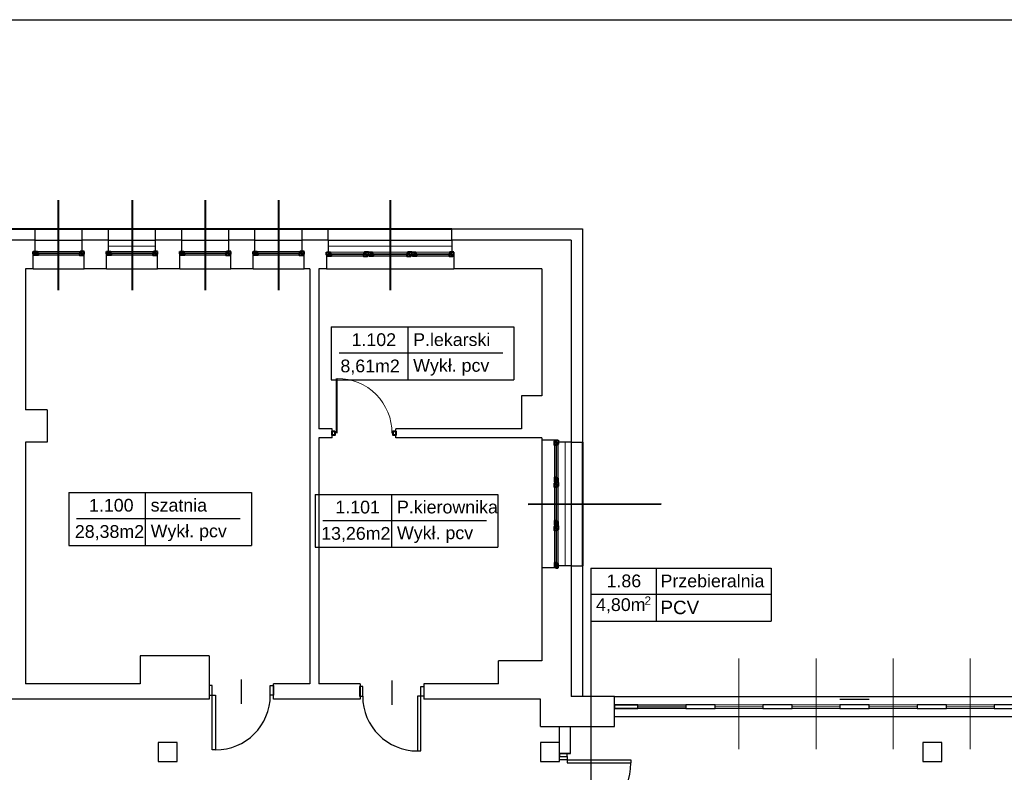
# Model space of a CAD drawing. Header units: millimetres. Extents: x 6612728327 to 6612744462, y 5733542327 to 5733552841.
# Tile 31 of 124: x 6612732698 to 6612734243, y 5733545110 to 5733546291. Entities that reach past the tile are written whole.
import ezdxf

# ---------------------------------------------------------------- set-up
doc = ezdxf.new("R2010")
doc.units = ezdxf.units.MM
doc.header["$MEASUREMENT"] = 0
for name, color, linetype in [('!!!!_SCIANY GRUBE', 7, 'Continuous'), ('1_ppoż PODZIAL STREF propoz', 7, 'Continuous'), ('A_A-OPISY POM', 7, 'Continuous'), ('A_ocieplenie', 7, 'Continuous'), ('A_SCIANY PROJ. wewn', 7, 'Continuous'), ('A_Stolarka_drzw_wew', 192, 'Continuous'), ('A_Stolarka_okna', 7, 'Continuous'), ('inw_STOLARKA', 7, 'Continuous'), ('inw_STOLARKAOKIENNA', 7, 'Continuous'), ('inw_WIDOK', 7, 'Continuous'), ('WIDOK', 7, 'Continuous')]:
    doc.layers.add(name, color=color, linetype=linetype)
doc.styles.add('GENERATED_STYLE_1', font='arial.ttf')

msp = doc.modelspace()

# ---------------------------------------------------------------- linework, layer by layer
at = {"layer": '!!!!_SCIANY GRUBE', "color": 7, "lineweight": 30}
for p, q in [((6612731730.516479, 5733546290.844684), (6612738132.516488, 5733546290.844684)), ((6612731742.131554, 5733546290.844684), (6612738132.516488, 5733546290.844684)), ((6612732722.516479, 5733545944.844685), (6612732681.516479, 5733545944.844685)), ((6612732722.516479, 5733545927.344685), (6612732722.516479, 5733545944.844685)), ((6612732837.516479, 5733545944.844685), (6612732796.516479, 5733545944.844685)), ((6612732796.516479, 5733545927.344685), (6612732796.516479, 5733545944.844685)), ((6612732837.516479, 5733545927.344685), (6612732837.516479, 5733545944.844685)), ((6612732952.51648, 5733545944.844685), (6612732911.51648, 5733545944.844685)), ((6612732911.51648, 5733545927.344685), (6612732911.51648, 5733545944.844685)), ((6612732952.51648, 5733545927.344685), (6612732952.51648, 5733545944.844685)), ((6612733067.51648, 5733545944.844685), (6612733026.51648, 5733545944.844685)), ((6612733026.51648, 5733545927.344685), (6612733026.51648, 5733545944.844685)), ((6612733067.51648, 5733545927.344685), (6612733067.51648, 5733545944.844685)), ((6612733182.51648, 5733545944.844685), (6612733141.51648, 5733545944.844685)), ((6612733141.51648, 5733545927.344685), (6612733141.51648, 5733545944.844685)), ((6612733182.51648, 5733545944.844685), (6612733182.51648, 5733545925.844685)), ((6612733563.516481, 5733545944.844685), (6612733376.51648, 5733545944.844685)), ((6612733376.51648, 5733545944.844685), (6612733376.51648, 5733545925.844685)), ((6612733563.516481, 5733545944.844685), (6612733563.516481, 5733545627.844684)), ((6612732719.516479, 5733545899.844685), (6612732719.516479, 5733545927.344685)), ((6612732722.516479, 5733545927.344685), (6612732719.516479, 5733545927.344685)), ((6612732799.516479, 5733545927.344685), (6612732796.516479, 5733545927.344685)), ((6612732799.516479, 5733545899.844685), (6612732799.516479, 5733545927.344685)), ((6612732834.516479, 5733545899.844685), (6612732834.516479, 5733545927.344685)), ((6612732837.516479, 5733545927.344685), (6612732834.516479, 5733545927.344685)), ((6612732914.51648, 5733545927.344685), (6612732911.51648, 5733545927.344685)), ((6612732914.51648, 5733545899.844685), (6612732914.51648, 5733545927.344685)), ((6612732949.51648, 5733545899.844685), (6612732949.51648, 5733545927.344685)), ((6612732952.51648, 5733545927.344685), (6612732949.51648, 5733545927.344685)), ((6612733029.51648, 5733545927.344685), (6612733026.51648, 5733545927.344685)), ((6612733029.51648, 5733545899.844685), (6612733029.51648, 5733545927.344685)), ((6612733064.51648, 5733545899.844685), (6612733064.51648, 5733545927.344685)), ((6612733067.51648, 5733545927.344685), (6612733064.51648, 5733545927.344685)), ((6612733144.51648, 5733545927.344685), (6612733141.51648, 5733545927.344685)), ((6612733144.51648, 5733545899.844685), (6612733144.51648, 5733545927.344685)), ((6612733179.51648, 5733545925.844685), (6612733179.51648, 5733545899.844685)), ((6612733182.51648, 5733545925.844685), (6612733179.51648, 5733545925.844685)), ((6612733376.51648, 5733545925.844685), (6612733379.51648, 5733545925.844685)), ((6612733379.51648, 5733545925.844685), (6612733379.51648, 5733545899.844685)), ((6612732707.516479, 5733545899.844685), (6612732707.516479, 5733545678.844684)), ((6612732719.516479, 5733545899.844685), (6612732707.516479, 5733545899.844685)), ((6612732834.516479, 5733545899.844685), (6612732799.516479, 5733545899.844685)), ((6612732949.51648, 5733545899.844685), (6612732914.51648, 5733545899.844685)), ((6612733064.51648, 5733545899.844685), (6612733029.51648, 5733545899.844685)), ((6612733153.51648, 5733545899.844685), (6612733144.51648, 5733545899.844685)), ((6612733153.51648, 5733545899.844685), (6612733153.51648, 5733545248.844683)), ((6612733167.51648, 5733545899.844685), (6612733167.51648, 5733545648.844684)), ((6612733179.51648, 5733545899.844685), (6612733167.51648, 5733545899.844685)), ((6612733517.516481, 5733545899.844685), (6612733379.51648, 5733545899.844685)), ((6612733517.516481, 5733545899.844685), (6612733517.516481, 5733545700.844684)), ((6612733485.516481, 5733545700.844684), (6612733485.516481, 5733545648.844684)), ((6612733517.516481, 5733545700.844684), (6612733485.516481, 5733545700.844684)), ((6612732741.516479, 5733545678.844684), (6612732707.516479, 5733545678.844684)), ((6612732741.516479, 5733545678.844684), (6612732741.516479, 5733545627.844684)), ((6612733188.51648, 5733545648.844684), (6612733167.51648, 5733545648.844684)), ((6612733188.51648, 5733545634.844684), (6612733188.51648, 5733545648.844684)), ((6612733485.516481, 5733545648.844684), (6612733288.51648, 5733545648.844684)), ((6612733288.51648, 5733545634.844684), (6612733288.51648, 5733545648.844684)), ((6612732707.516479, 5733545627.844684), (6612732707.516479, 5733545248.844683)), ((6612732741.516479, 5733545627.844684), (6612732707.516479, 5733545627.844684)), ((6612733167.51648, 5733545634.844684), (6612733167.51648, 5733545248.844683)), ((6612733188.51648, 5733545634.844684), (6612733167.51648, 5733545634.844684)), ((6612733517.516481, 5733545634.844684), (6612733288.51648, 5733545634.844684)), ((6612733517.516481, 5733545634.844684), (6612733517.516481, 5733545630.844684)), ((6612733517.516481, 5733545634.844684), (6612733517.516481, 5733545630.844684)), ((6612733543.516481, 5733545630.844684), (6612733517.516481, 5733545630.844684)), ((6612733543.516481, 5733545627.844684), (6612733543.516481, 5733545630.844684)), ((6612733563.516481, 5733545627.844684), (6612733543.516481, 5733545627.844684)), ((6612733517.516481, 5733545430.844684), (6612733517.516481, 5733545284.844684)), ((6612733543.516481, 5733545430.844684), (6612733517.516481, 5733545430.844684)), ((6612733563.516481, 5733545433.844684), (6612733543.516481, 5733545433.844684)), ((6612733543.516481, 5733545433.844684), (6612733543.516481, 5733545430.844684)), ((6612733563.516481, 5733545433.844684), (6612733563.516481, 5733545228.844683)), ((6612733563.516481, 5733545433.844684), (6612733581.516481, 5733545433.844684)), ((6612733563.516481, 5733545298.740707), (6612733563.516481, 5733545228.844683)), ((6612732887.51648, 5733545292.844684), (6612732887.51648, 5733545248.844683)), ((6612732995.51648, 5733545292.844684), (6612732887.51648, 5733545292.844684)), ((6612732995.51648, 5733545292.844684), (6612732995.51648, 5733545224.844683)), ((6612733449.51648, 5733545248.844683), (6612733449.51648, 5733545284.844684)), ((6612733517.516481, 5733545284.844684), (6612733449.51648, 5733545284.844684)), ((6612732887.51648, 5733545248.844683), (6612732707.516479, 5733545248.844683)), ((6612733153.51648, 5733545248.844683), (6612733096.51648, 5733545248.844683)), ((6612733096.51648, 5733545224.844683), (6612733096.51648, 5733545248.844683)), ((6612733232.51648, 5733545248.844683), (6612733167.51648, 5733545248.844683)), ((6612733232.51648, 5733545248.844683), (6612733232.51648, 5733545224.844683)), ((6612733449.51648, 5733545248.844683), (6612733332.51648, 5733545248.844683)), ((6612733332.51648, 5733545248.844683), (6612733332.51648, 5733545224.844683)), ((6612732995.51648, 5733545224.844683), (6612732615.516479, 5733545224.844683)), ((6612733232.51648, 5733545224.844683), (6612733096.51648, 5733545224.844683)), ((6612733515.516481, 5733545224.844683), (6612733332.51648, 5733545224.844683)), ((6612733515.516481, 5733545224.844683), (6612733510.891697, 5733545224.844683)), ((6612733515.516481, 5733545181.844683), (6612733515.516481, 5733545224.844683)), ((6612733515.516481, 5733545181.844683), (6612733515.516481, 5733545224.844683)), ((6612733631.516481, 5733545228.844683), (6612733563.516481, 5733545228.844683)), ((6612733631.516481, 5733545228.844683), (6612733563.516481, 5733545228.844683)), ((6612733631.516481, 5733545228.844683), (6612733563.516481, 5733545228.844683)), ((6612733631.516481, 5733545228.844683), (6612733563.516481, 5733545228.844683)), ((6612733631.516481, 5733545181.844683), (6612733631.516481, 5733545228.844683)), ((6612733631.516481, 5733545181.844683), (6612733631.516481, 5733545228.844683)), ((6612733631.516481, 5733545181.844683), (6612733631.516481, 5733545228.844683)), ((6612733631.516481, 5733545181.844683), (6612733631.516481, 5733545228.844683)), ((6612733515.516481, 5733545181.844683), (6612733631.516481, 5733545181.844683)), ((6612733515.516481, 5733545181.844683), (6612733631.516481, 5733545181.844683)), ((6612733545.516481, 5733545156.844683), (6612733545.516481, 5733545181.844683)), ((6612733562.516481, 5733545156.708422), (6612733562.516481, 5733545181.844683))]:
    msp.add_line(p, q, dxfattribs=at)
at = {"layer": '!!!!_SCIANY GRUBE', "color": 7, "lineweight": 30, "flags": 128}
for points in [[(6612732681.516479, 5733545944.844685), (6612732681.516479, 5733545962.844685), (6612732722.516479, 5733545962.844685)], [(6612732722.516479, 5733545944.844685), (6612732722.516479, 5733545962.844685)], [(6612732796.516479, 5733545944.844685), (6612732796.516479, 5733545962.844685)], [(6612732796.516479, 5733545962.844685), (6612732837.516479, 5733545962.844685)], [(6612732837.516479, 5733545944.844685), (6612732837.516479, 5733545962.844685)], [(6612732911.51648, 5733545944.844685), (6612732911.51648, 5733545962.844685)], [(6612732911.51648, 5733545962.844685), (6612732952.51648, 5733545962.844685)], [(6612732952.51648, 5733545944.844685), (6612732952.51648, 5733545962.844685)], [(6612733026.51648, 5733545944.844685), (6612733026.51648, 5733545962.844685)], [(6612733026.51648, 5733545962.844685), (6612733067.51648, 5733545962.844685)], [(6612733067.51648, 5733545944.844685), (6612733067.51648, 5733545962.844685)], [(6612733141.51648, 5733545944.844685), (6612733141.51648, 5733545962.844685)], [(6612733141.51648, 5733545962.844685), (6612733182.51648, 5733545962.844685)], [(6612733182.51648, 5733545944.844685), (6612733182.51648, 5733545962.844685)], [(6612733376.51648, 5733545944.844685), (6612733376.51648, 5733545962.844685)], [(6612733376.51648, 5733545962.844685), (6612733581.516481, 5733545962.844685), (6612733581.516481, 5733545627.844684)], [(6612733563.516481, 5733545627.844684), (6612733581.516481, 5733545627.844684)], [(6612733581.516481, 5733545433.844684), (6612733581.516481, 5733545228.844683)], [(6612733562.516481, 5733545139.580242), (6612733562.516481, 5733545156.708422)]]:
    msp.add_lwpolyline(points, dxfattribs=at)
for points in [[(6612733743.516481, 5733545209.844683), (6612733631.516481, 5733545209.844683), (6612733631.516481, 5733545215.844683), (6612733743.516481, 5733545215.844683)], [(6612733631.516481, 5733545209.844683), (6612733668.516481, 5733545209.844683), (6612733668.516481, 5733545215.844683), (6612733631.516481, 5733545215.844683)], [(6612733631.516481, 5733545209.844683), (6612733668.516481, 5733545209.844683), (6612733668.516481, 5733545215.844683), (6612733631.516481, 5733545215.844683)], [(6612733743.516481, 5733545209.844683), (6612733789.516481, 5733545209.844683), (6612733789.516481, 5733545215.844683), (6612733743.516481, 5733545215.844683)], [(6612733743.516481, 5733545209.844683), (6612733789.516481, 5733545209.844683), (6612733789.516481, 5733545215.844683), (6612733743.516481, 5733545215.844683)], [(6612733864.516481, 5733545209.844683), (6612733910.516481, 5733545209.844683), (6612733910.516481, 5733545215.844683), (6612733864.516481, 5733545215.844683)], [(6612733864.516481, 5733545209.844683), (6612733910.516481, 5733545209.844683), (6612733910.516481, 5733545215.844683), (6612733864.516481, 5733545215.844683)], [(6612733985.516481, 5733545209.844683), (6612734031.516481, 5733545209.844683), (6612734031.516481, 5733545215.844683), (6612733985.516481, 5733545215.844683)], [(6612733985.516481, 5733545209.844683), (6612734031.516481, 5733545209.844683), (6612734031.516481, 5733545215.844683), (6612733985.516481, 5733545215.844683)], [(6612734106.516481, 5733545209.844683), (6612734152.516481, 5733545209.844683), (6612734152.516481, 5733545215.844683), (6612734106.516481, 5733545215.844683)], [(6612734106.516481, 5733545209.844683), (6612734152.516481, 5733545209.844683), (6612734152.516481, 5733545215.844683), (6612734106.516481, 5733545215.844683)], [(6612734227.516482, 5733545209.844683), (6612734273.516482, 5733545209.844683), (6612734273.516482, 5733545215.844683), (6612734227.516482, 5733545215.844683)], [(6612734227.516482, 5733545209.844683), (6612734273.516482, 5733545209.844683), (6612734273.516482, 5733545215.844683), (6612734227.516482, 5733545215.844683)], [(6612732915.51648, 5733545126.844683), (6612732945.51648, 5733545126.844683), (6612732945.51648, 5733545156.844683), (6612732915.51648, 5733545156.844683)], [(6612732915.51648, 5733545126.844683), (6612732945.51648, 5733545126.844683), (6612732945.51648, 5733545156.844683), (6612732915.51648, 5733545156.844683)], [(6612733515.516481, 5733545126.844683), (6612733545.516481, 5733545126.844683), (6612733545.516481, 5733545156.844683), (6612733515.516481, 5733545156.844683)], [(6612733515.516481, 5733545126.844683), (6612733545.516481, 5733545126.844683), (6612733545.516481, 5733545156.844683), (6612733515.516481, 5733545156.844683)], [(6612733515.516481, 5733545126.844683), (6612733545.516481, 5733545126.844683), (6612733545.516481, 5733545156.844683), (6612733515.516481, 5733545156.844683)], [(6612733515.516481, 5733545126.844683), (6612733545.516481, 5733545126.844683), (6612733545.516481, 5733545156.844683), (6612733515.516481, 5733545156.844683)], [(6612734115.516481, 5733545126.844683), (6612734145.516481, 5733545126.844683), (6612734145.516481, 5733545156.844683), (6612734115.516481, 5733545156.844683)], [(6612734115.516481, 5733545126.844683), (6612734145.516481, 5733545126.844683), (6612734145.516481, 5733545156.844683), (6612734115.516481, 5733545156.844683)], [(6612733545.516481, 5733545139.580242), (6612733562.516481, 5733545139.580242)]]:
    msp.add_lwpolyline(points, close=True, dxfattribs=at)
at = {"layer": '1_ppoż PODZIAL STREF propoz', "color": 7, "lineweight": 40}
for p, q in [((6612732758.557484, 5733546007.679116), (6612732758.557484, 5733545866.242754)), ((6612732758.557484, 5733546007.679116), (6612732758.557484, 5733545866.242754)), ((6612732874.51648, 5733546007.679116), (6612732874.51648, 5733545866.242754)), ((6612732874.51648, 5733546007.679116), (6612732874.51648, 5733545866.242754)), ((6612732989.51648, 5733546007.679116), (6612732989.51648, 5733545866.242754)), ((6612732989.51648, 5733546007.679116), (6612732989.51648, 5733545866.242754)), ((6612733104.51648, 5733546007.679116), (6612733104.51648, 5733545866.242754)), ((6612733104.51648, 5733546007.679116), (6612733104.51648, 5733545866.242754)), ((6612733279.51648, 5733546007.679116), (6612733279.51648, 5733545866.242754))]:
    msp.add_line(p, q, dxfattribs=at)
at = {"layer": '1_ppoż PODZIAL STREF propoz', "color": 1, "lineweight": 18, "true_color": 0xe70505}
msp.add_line((6612733279.51648, 5733546007.679116), (6612733279.51648, 5733545866.242754), dxfattribs=at)
at = {"layer": '1_ppoż PODZIAL STREF propoz', "color": 7, "lineweight": 40, "flags": 128}
msp.add_lwpolyline([(6612733496.377398, 5733545530.844684), (6612733704.853659, 5733545530.939355)], dxfattribs=at)
at = {"layer": 'A_A-OPISY POM', "color": 7, "lineweight": 25}
for p, q in [((6612733187.223665, 5733545808.642088), (6612733473.867526, 5733545808.642088)), ((6612733187.223665, 5733545808.642088), (6612733187.223665, 5733545725.668378)), ((6612733307.19198, 5733545808.642088), (6612733307.19198, 5733545726.498964)), ((6612733473.867526, 5733545808.642088), (6612733473.867526, 5733545725.668378)), ((6612733199.521041, 5733545767.898681), (6612733456.191816, 5733545767.898681)), ((6612733187.223665, 5733545725.668378), (6612733473.867526, 5733545725.668378)), ((6612732775.265115, 5733545548.83168), (6612733061.908976, 5733545548.83168)), ((6612732775.265115, 5733545548.83168), (6612732775.265115, 5733545465.85797)), ((6612732895.233429, 5733545548.83168), (6612732895.233429, 5733545466.688557)), ((6612733061.908976, 5733545548.83168), (6612733061.908976, 5733545465.85797)), ((6612733161.83644, 5733545545.91356), (6612733448.480301, 5733545545.91356)), ((6612733161.83644, 5733545545.91356), (6612733161.83644, 5733545462.93985)), ((6612733281.804755, 5733545545.91356), (6612733281.804755, 5733545463.770436)), ((6612733448.480301, 5733545545.91356), (6612733448.480301, 5733545462.93985)), ((6612732787.56249, 5733545508.088273), (6612733044.233265, 5733545508.088273)), ((6612733174.133816, 5733545505.170153), (6612733430.804591, 5733545505.170153)), ((6612732775.265115, 5733545465.85797), (6612733061.908976, 5733545465.85797)), ((6612733161.83644, 5733545462.93985), (6612733448.480301, 5733545462.93985)), ((6612733594.683681, 5733545429.939234), (6612733877.724007, 5733545429.939234)), ((6612733594.683681, 5733545429.939234), (6612733594.683681, 5733545346.965523)), ((6612733696.846654, 5733545429.939234), (6612733696.846654, 5733545346.965523)), ((6612733877.724007, 5733545429.939234), (6612733877.724007, 5733545346.965523)), ((6612733594.683681, 5733545389.195827), (6612733877.724007, 5733545389.195827)), ((6612733594.683681, 5733545346.965523), (6612733877.724007, 5733545346.965523))]:
    msp.add_line(p, q, dxfattribs=at)
at = {"layer": 'A_A-OPISY POM', "color": 7, "lineweight": 25, "flags": 128}
msp.add_lwpolyline([(6612733594.683681, 5733545346.965523), (6612733594.683681, 5733544795.365151)], dxfattribs=at)
at = {"layer": 'A_ocieplenie', "color": 7, "lineweight": 40}
for p, q in [((6612731750.516479, 5733545962.844685), (6612733376.51648, 5733545962.844685)), ((6612733581.516481, 5733545627.844684), (6612733581.516481, 5733545433.844684))]:
    msp.add_line(p, q, dxfattribs=at)
at = {"layer": 'A_ocieplenie', "color": 7, "lineweight": 30}
msp.add_line((6612733985.516532, 5733545224.844687), (6612734031.516533, 5733545224.844687), dxfattribs=at)
at = {"layer": 'A_SCIANY PROJ. wewn', "color": 146, "lineweight": 18, "flags": 128}
for points in [[(6612732837.516479, 5733545944.844685), (6612732911.51648, 5733545944.844685), (6612732911.51648, 5733545935.344685), (6612732837.516479, 5733545935.344685)], [(6612733182.51648, 5733545944.844685), (6612733376.51648, 5733545944.844685), (6612733376.51648, 5733545935.344685), (6612733182.51648, 5733545935.344685)], [(6612733563.516481, 5733545627.844684), (6612733563.516481, 5733545433.844684), (6612733554.016481, 5733545433.844684), (6612733554.016481, 5733545627.844684)]]:
    msp.add_lwpolyline(points, close=True, dxfattribs=at)
at = {"layer": 'A_Stolarka_drzw_wew', "color": 7, "lineweight": 30}
for p, q in [((6612733046.01648, 5733545255.477716), (6612733046.01648, 5733545217.154597)), ((6612733282.01648, 5733545253.893551), (6612733282.01648, 5733545215.570433)), ((6612733000.51648, 5733545245.928848), (6612732995.51648, 5733545245.928848)), ((6612732995.51648, 5733545245.928848), (6612732995.51648, 5733545230.928848)), ((6612733000.51648, 5733545230.928848), (6612733000.51648, 5733545245.928848)), ((6612733091.51648, 5733545245.928848), (6612733096.51648, 5733545245.928848)), ((6612733091.51648, 5733545230.928848), (6612733091.51648, 5733545245.928848)), ((6612733096.51648, 5733545245.928848), (6612733096.51648, 5733545230.928848)), ((6612733231.51648, 5733545244.344683), (6612733231.51648, 5733545229.344683)), ((6612733236.51648, 5733545244.344683), (6612733231.51648, 5733545244.344683)), ((6612733236.51648, 5733545229.344683), (6612733236.51648, 5733545244.344683)), ((6612733327.51648, 5733545244.344683), (6612733332.51648, 5733545244.344683)), ((6612733327.51648, 5733545229.344683), (6612733327.51648, 5733545244.344683)), ((6612733332.51648, 5733545244.344683), (6612733332.51648, 5733545229.344683)), ((6612732995.51648, 5733545230.928848), (6612733000.51648, 5733545230.928848)), ((6612733000.51648, 5733545230.928848), (6612733005.51648, 5733545230.928848)), ((6612733000.51648, 5733545144.928848), (6612733000.51648, 5733545230.928848)), ((6612733005.51648, 5733545230.928848), (6612733005.51648, 5733545144.928848)), ((6612733096.51648, 5733545230.928848), (6612733091.51648, 5733545230.928848)), ((6612733231.51648, 5733545229.344683), (6612733236.51648, 5733545229.344683)), ((6612733327.51648, 5733545229.344683), (6612733322.51648, 5733545229.344683)), ((6612733322.51648, 5733545229.344683), (6612733322.51648, 5733545143.344683)), ((6612733327.51648, 5733545143.344683), (6612733327.51648, 5733545229.344683)), ((6612733332.51648, 5733545229.344683), (6612733327.51648, 5733545229.344683)), ((6612733005.51648, 5733545144.928848), (6612733000.51648, 5733545144.928848)), ((6612733322.51648, 5733545143.344683), (6612733327.51648, 5733545143.344683)), ((6612733545.516481, 5733545134.453438), (6612733545.51674, 5733545142.826632)), ((6612733545.516481, 5733545139.580242), (6612733545.516481, 5733545134.580242)), ((6612733545.516481, 5733545139.344683), (6612733545.516481, 5733545135.844683)), ((6612733545.516481, 5733545134.453438), (6612733557.516481, 5733545134.453438)), ((6612733545.516481, 5733545129.453438), (6612733545.516481, 5733545134.453438)), ((6612733557.516481, 5733545129.453438), (6612733545.516481, 5733545129.453438)), ((6612733557.516481, 5733545134.453438), (6612733557.516481, 5733545139.453438)), ((6612733557.516481, 5733545134.453438), (6612733557.516481, 5733545129.453438)), ((6612733557.516481, 5733545129.453438), (6612733557.516481, 5733545124.453438)), ((6612733557.516481, 5733545129.453438), (6612733657.516481, 5733545129.453438)), ((6612733657.516481, 5733545129.453438), (6612733657.516481, 5733545124.453438)), ((6612733557.516481, 5733545124.453438), (6612733657.365229, 5733545124.453438))]:
    msp.add_line(p, q, dxfattribs=at)
at = {"layer": 'A_Stolarka_drzw_wew', "color": 7, "lineweight": 30, "flags": 128}
msp.add_lwpolyline([(6612733545.516481, 5733545134.453438), (6612733557.516481, 5733545134.453438), (6612733557.516481, 5733545139.453438), (6612733545.516481, 5733545139.453438)], close=True, dxfattribs=at)
at = {"layer": 'A_Stolarka_drzw_wew', "color": 7, "lineweight": 30}
for centre, radius, start, end in [((6612733005.51648, 5733545230.928848), 86, 270, 0), ((6612733322.51648, 5733545229.344683), 86, 180, 270), ((6612733555.796187, 5733545126.844707), 101.748398, 280.220149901, 358.653513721)]:
    msp.add_arc(centre, radius, start, end, dxfattribs=at)
at = {"layer": 'A_Stolarka_okna', "color": 7, "lineweight": 20}
for p, q in [((6612733827.016481, 5733545288.31402), (6612733827.016481, 5733545146.256886)), ((6612733948.016481, 5733545288.31402), (6612733948.016481, 5733545146.256886)), ((6612734069.016481, 5733545288.31402), (6612734069.016481, 5733545146.256886)), ((6612734190.016481, 5733545288.31402), (6612734190.016481, 5733545146.256886))]:
    msp.add_line(p, q, dxfattribs=at)
at = {"layer": 'inw_STOLARKA', "color": 7, "lineweight": 18}
for p, q in [((6612733194.638929, 5733545641.844684), (6612733194.638929, 5733545727.558969)), ((6612733196.679746, 5733545641.844684), (6612733196.679746, 5733545727.558969))]:
    msp.add_line(p, q, dxfattribs=at)
at = {"layer": 'inw_STOLARKA', "color": 7, "lineweight": 40, "flags": 128}
for points in [[(6612733192.598113, 5733545644.905909), (6612733192.598113, 5733545638.783459), (6612733188.51648, 5733545638.783459), (6612733188.51648, 5733545644.905909)], [(6612733288.51648, 5733545644.905909), (6612733288.51648, 5733545638.783459), (6612733284.434848, 5733545638.783459), (6612733284.434848, 5733545644.905909)]]:
    msp.add_lwpolyline(points, close=True, dxfattribs=at)
at = {"layer": 'inw_STOLARKA', "color": 7, "lineweight": 18}
msp.add_arc((6612733197.566504, 5733545642.731442), 84.832162, 359.40111884, 90.59888116, dxfattribs=at)
at = {"layer": 'inw_STOLARKAOKIENNA', "color": 7, "lineweight": 18}
for p, q in [((6612732725.516479, 5733545927.344685), (6612732793.516479, 5733545927.344685)), ((6612732727.016479, 5733545925.094685), (6612732792.016479, 5733545925.094685)), ((6612732727.016479, 5733545923.219685), (6612732792.016479, 5733545923.219685)), ((6612732727.016479, 5733545921.344685), (6612732792.016479, 5733545921.344685)), ((6612732840.516479, 5733545927.344685), (6612732908.51648, 5733545927.344685)), ((6612732842.016479, 5733545925.094685), (6612732907.01648, 5733545925.094685)), ((6612732842.016479, 5733545923.219685), (6612732907.01648, 5733545923.219685)), ((6612732842.016479, 5733545921.344685), (6612732907.01648, 5733545921.344685)), ((6612732955.51648, 5733545927.344685), (6612733023.51648, 5733545927.344685)), ((6612732957.01648, 5733545925.094685), (6612733022.01648, 5733545925.094685)), ((6612732957.01648, 5733545923.219685), (6612733022.01648, 5733545923.219685)), ((6612732957.01648, 5733545921.344685), (6612733022.01648, 5733545921.344685)), ((6612733070.51648, 5733545927.344685), (6612733138.51648, 5733545927.344685)), ((6612733072.01648, 5733545925.094685), (6612733137.01648, 5733545925.094685)), ((6612733072.01648, 5733545923.219685), (6612733137.01648, 5733545923.219685)), ((6612733072.01648, 5733545921.344685), (6612733137.01648, 5733545921.344685)), ((6612733185.51648, 5733545925.844685), (6612733239.51648, 5733545925.844685)), ((6612733187.01648, 5733545923.594685), (6612733238.01648, 5733545923.594685)), ((6612733187.01648, 5733545921.719685), (6612733238.01648, 5733545921.719685)), ((6612733187.01648, 5733545919.844685), (6612733238.01648, 5733545919.844685)), ((6612733251.51648, 5733545925.844685), (6612733307.51648, 5733545925.844685)), ((6612733253.01648, 5733545923.594685), (6612733306.01648, 5733545923.594685)), ((6612733253.01648, 5733545921.719685), (6612733306.01648, 5733545921.719685)), ((6612733253.01648, 5733545919.844685), (6612733306.01648, 5733545919.844685)), ((6612733319.51648, 5733545925.844685), (6612733373.51648, 5733545925.844685)), ((6612733321.01648, 5733545923.594685), (6612733372.01648, 5733545923.594685)), ((6612733321.01648, 5733545921.719685), (6612733372.01648, 5733545921.719685)), ((6612733321.01648, 5733545919.844685), (6612733372.01648, 5733545919.844685)), ((6612733537.516481, 5733545623.344684), (6612733537.516481, 5733545572.344684)), ((6612733539.391481, 5733545623.344684), (6612733539.391481, 5733545572.344684)), ((6612733541.266481, 5733545623.344684), (6612733541.266481, 5733545572.344684)), ((6612733543.516481, 5733545624.844684), (6612733543.516481, 5733545570.844684)), ((6612733537.516481, 5733545557.344684), (6612733537.516481, 5733545504.344684)), ((6612733539.391481, 5733545557.344684), (6612733539.391481, 5733545504.344684)), ((6612733541.266481, 5733545557.344684), (6612733541.266481, 5733545504.344684)), ((6612733543.516481, 5733545558.844684), (6612733543.516481, 5733545502.844684)), ((6612733537.516481, 5733545489.344684), (6612733537.516481, 5733545438.344684)), ((6612733539.391481, 5733545489.344684), (6612733539.391481, 5733545438.344684)), ((6612733541.266481, 5733545489.344684), (6612733541.266481, 5733545438.344684)), ((6612733543.516481, 5733545490.844684), (6612733543.516481, 5733545436.844684)), ((6612733668.516481, 5733545215.844683), (6612733743.516481, 5733545215.844683)), ((6612733668.516481, 5733545215.844683), (6612733743.516481, 5733545215.844683)), ((6612733668.516481, 5733545212.844683), (6612733743.516481, 5733545212.844683)), ((6612733668.516481, 5733545212.844683), (6612733743.516481, 5733545212.844683)), ((6612733668.516481, 5733545209.844683), (6612733743.516481, 5733545209.844683)), ((6612733668.516481, 5733545209.844683), (6612733743.516481, 5733545209.844683)), ((6612733789.516481, 5733545215.844683), (6612733864.516481, 5733545215.844683)), ((6612733789.516481, 5733545215.844683), (6612733864.516481, 5733545215.844683)), ((6612733789.516481, 5733545212.844683), (6612733864.516481, 5733545212.844683)), ((6612733789.516481, 5733545212.844683), (6612733864.516481, 5733545212.844683)), ((6612733789.516481, 5733545209.844683), (6612733864.516481, 5733545209.844683)), ((6612733789.516481, 5733545209.844683), (6612733864.516481, 5733545209.844683)), ((6612733910.516481, 5733545215.844683), (6612733985.516481, 5733545215.844683)), ((6612733910.516481, 5733545215.844683), (6612733985.516481, 5733545215.844683)), ((6612733910.516481, 5733545212.844683), (6612733985.516481, 5733545212.844683)), ((6612733910.516481, 5733545212.844683), (6612733985.516481, 5733545212.844683)), ((6612733910.516481, 5733545209.844683), (6612733985.516481, 5733545209.844683)), ((6612733910.516481, 5733545209.844683), (6612733985.516481, 5733545209.844683)), ((6612734031.516481, 5733545215.844683), (6612734106.516481, 5733545215.844683)), ((6612734031.516481, 5733545215.844683), (6612734106.516481, 5733545215.844683)), ((6612734031.516481, 5733545212.844683), (6612734106.516481, 5733545212.844683)), ((6612734031.516481, 5733545212.844683), (6612734106.516481, 5733545212.844683)), ((6612734031.516481, 5733545209.844683), (6612734106.516481, 5733545209.844683)), ((6612734031.516481, 5733545209.844683), (6612734106.516481, 5733545209.844683)), ((6612734152.516481, 5733545215.844683), (6612734227.516482, 5733545215.844683)), ((6612734152.516481, 5733545215.844683), (6612734227.516482, 5733545215.844683)), ((6612734152.516481, 5733545212.844683), (6612734227.516482, 5733545212.844683)), ((6612734152.516481, 5733545212.844683), (6612734227.516482, 5733545212.844683)), ((6612734152.516481, 5733545209.844683), (6612734227.516482, 5733545209.844683)), ((6612734152.516481, 5733545209.844683), (6612734227.516482, 5733545209.844683))]:
    msp.add_line(p, q, dxfattribs=at)
at = {"layer": 'inw_STOLARKAOKIENNA', "color": 7, "lineweight": 40, "flags": 128}
for points in [[(6612732719.516479, 5733545927.344685), (6612732725.516479, 5733545927.344685), (6612732725.516479, 5733545925.094685), (6612732723.266479, 5733545925.094685), (6612732723.266479, 5733545923.594685), (6612732719.516479, 5733545923.594685)], [(6612732721.016479, 5733545923.594685), (6612732723.266479, 5733545923.594685), (6612732723.266479, 5733545925.094685), (6612732727.016479, 5733545925.094685), (6612732727.016479, 5733545921.344685), (6612732721.016479, 5733545921.344685)], [(6612732798.016479, 5733545923.594685), (6612732795.766479, 5733545923.594685), (6612732795.766479, 5733545925.094685), (6612732792.016479, 5733545925.094685), (6612732792.016479, 5733545921.344685), (6612732798.016479, 5733545921.344685)], [(6612732799.516479, 5733545927.344685), (6612732793.516479, 5733545927.344685), (6612732793.516479, 5733545925.094685), (6612732795.766479, 5733545925.094685), (6612732795.766479, 5733545923.594685), (6612732799.516479, 5733545923.594685)], [(6612732834.516479, 5733545927.344685), (6612732840.516479, 5733545927.344685), (6612732840.516479, 5733545925.094685), (6612732838.266479, 5733545925.094685), (6612732838.266479, 5733545923.594685), (6612732834.516479, 5733545923.594685)], [(6612732836.016479, 5733545923.594685), (6612732838.266479, 5733545923.594685), (6612732838.266479, 5733545925.094685), (6612732842.016479, 5733545925.094685), (6612732842.016479, 5733545921.344685), (6612732836.016479, 5733545921.344685)], [(6612732913.01648, 5733545923.594685), (6612732910.76648, 5733545923.594685), (6612732910.76648, 5733545925.094685), (6612732907.01648, 5733545925.094685), (6612732907.01648, 5733545921.344685), (6612732913.01648, 5733545921.344685)], [(6612732914.51648, 5733545927.344685), (6612732908.51648, 5733545927.344685), (6612732908.51648, 5733545925.094685), (6612732910.76648, 5733545925.094685), (6612732910.76648, 5733545923.594685), (6612732914.51648, 5733545923.594685)], [(6612732949.51648, 5733545927.344685), (6612732955.51648, 5733545927.344685), (6612732955.51648, 5733545925.094685), (6612732953.26648, 5733545925.094685), (6612732953.26648, 5733545923.594685), (6612732949.51648, 5733545923.594685)], [(6612732951.01648, 5733545923.594685), (6612732953.26648, 5733545923.594685), (6612732953.26648, 5733545925.094685), (6612732957.01648, 5733545925.094685), (6612732957.01648, 5733545921.344685), (6612732951.01648, 5733545921.344685)], [(6612733028.01648, 5733545923.594685), (6612733025.76648, 5733545923.594685), (6612733025.76648, 5733545925.094685), (6612733022.01648, 5733545925.094685), (6612733022.01648, 5733545921.344685), (6612733028.01648, 5733545921.344685)], [(6612733029.51648, 5733545927.344685), (6612733023.51648, 5733545927.344685), (6612733023.51648, 5733545925.094685), (6612733025.76648, 5733545925.094685), (6612733025.76648, 5733545923.594685), (6612733029.51648, 5733545923.594685)], [(6612733064.51648, 5733545927.344685), (6612733070.51648, 5733545927.344685), (6612733070.51648, 5733545925.094685), (6612733068.26648, 5733545925.094685), (6612733068.26648, 5733545923.594685), (6612733064.51648, 5733545923.594685)], [(6612733066.01648, 5733545923.594685), (6612733068.26648, 5733545923.594685), (6612733068.26648, 5733545925.094685), (6612733072.01648, 5733545925.094685), (6612733072.01648, 5733545921.344685), (6612733066.01648, 5733545921.344685)], [(6612733143.01648, 5733545923.594685), (6612733140.76648, 5733545923.594685), (6612733140.76648, 5733545925.094685), (6612733137.01648, 5733545925.094685), (6612733137.01648, 5733545921.344685), (6612733143.01648, 5733545921.344685)], [(6612733144.51648, 5733545927.344685), (6612733138.51648, 5733545927.344685), (6612733138.51648, 5733545925.094685), (6612733140.76648, 5733545925.094685), (6612733140.76648, 5733545923.594685), (6612733144.51648, 5733545923.594685)], [(6612733179.51648, 5733545925.844685), (6612733185.51648, 5733545925.844685), (6612733185.51648, 5733545923.594685), (6612733183.26648, 5733545923.594685), (6612733183.26648, 5733545922.094685), (6612733179.51648, 5733545922.094685)], [(6612733181.01648, 5733545922.094685), (6612733183.26648, 5733545922.094685), (6612733183.26648, 5733545923.594685), (6612733187.01648, 5733545923.594685), (6612733187.01648, 5733545919.844685), (6612733181.01648, 5733545919.844685)], [(6612733244.01648, 5733545922.094685), (6612733241.76648, 5733545922.094685), (6612733241.76648, 5733545923.594685), (6612733238.01648, 5733545923.594685), (6612733238.01648, 5733545919.844685), (6612733244.01648, 5733545919.844685)], [(6612733245.51648, 5733545925.844685), (6612733239.51648, 5733545925.844685), (6612733239.51648, 5733545923.594685), (6612733241.76648, 5733545923.594685), (6612733241.76648, 5733545922.094685), (6612733245.51648, 5733545922.094685)], [(6612733245.51648, 5733545925.844685), (6612733251.51648, 5733545925.844685), (6612733251.51648, 5733545923.594685), (6612733249.26648, 5733545923.594685), (6612733249.26648, 5733545922.094685), (6612733245.51648, 5733545922.094685)], [(6612733247.01648, 5733545922.094685), (6612733249.26648, 5733545922.094685), (6612733249.26648, 5733545923.594685), (6612733253.01648, 5733545923.594685), (6612733253.01648, 5733545919.844685), (6612733247.01648, 5733545919.844685)], [(6612733312.01648, 5733545922.094685), (6612733309.76648, 5733545922.094685), (6612733309.76648, 5733545923.594685), (6612733306.01648, 5733545923.594685), (6612733306.01648, 5733545919.844685), (6612733312.01648, 5733545919.844685)], [(6612733313.51648, 5733545925.844685), (6612733307.51648, 5733545925.844685), (6612733307.51648, 5733545923.594685), (6612733309.76648, 5733545923.594685), (6612733309.76648, 5733545922.094685), (6612733313.51648, 5733545922.094685)], [(6612733313.51648, 5733545925.844685), (6612733319.51648, 5733545925.844685), (6612733319.51648, 5733545923.594685), (6612733317.26648, 5733545923.594685), (6612733317.26648, 5733545922.094685), (6612733313.51648, 5733545922.094685)], [(6612733315.01648, 5733545922.094685), (6612733317.26648, 5733545922.094685), (6612733317.26648, 5733545923.594685), (6612733321.01648, 5733545923.594685), (6612733321.01648, 5733545919.844685), (6612733315.01648, 5733545919.844685)], [(6612733378.01648, 5733545922.094685), (6612733375.76648, 5733545922.094685), (6612733375.76648, 5733545923.594685), (6612733372.01648, 5733545923.594685), (6612733372.01648, 5733545919.844685), (6612733378.01648, 5733545919.844685)], [(6612733379.51648, 5733545925.844685), (6612733373.51648, 5733545925.844685), (6612733373.51648, 5733545923.594685), (6612733375.76648, 5733545923.594685), (6612733375.76648, 5733545922.094685), (6612733379.51648, 5733545922.094685)], [(6612733539.766481, 5733545629.344684), (6612733539.766481, 5733545627.094684), (6612733541.266481, 5733545627.094684), (6612733541.266481, 5733545623.344684), (6612733537.516481, 5733545623.344684), (6612733537.516481, 5733545629.344684)], [(6612733543.516481, 5733545630.844684), (6612733543.516481, 5733545624.844684), (6612733541.266481, 5733545624.844684), (6612733541.266481, 5733545627.094684), (6612733539.766481, 5733545627.094684), (6612733539.766481, 5733545630.844684)], [(6612733539.766481, 5733545566.344684), (6612733539.766481, 5733545568.594684), (6612733541.266481, 5733545568.594684), (6612733541.266481, 5733545572.344684), (6612733537.516481, 5733545572.344684), (6612733537.516481, 5733545566.344684)], [(6612733539.766481, 5733545563.344684), (6612733539.766481, 5733545561.094684), (6612733541.266481, 5733545561.094684), (6612733541.266481, 5733545557.344684), (6612733537.516481, 5733545557.344684), (6612733537.516481, 5733545563.344684)], [(6612733543.516481, 5733545564.844684), (6612733543.516481, 5733545570.844684), (6612733541.266481, 5733545570.844684), (6612733541.266481, 5733545568.594684), (6612733539.766481, 5733545568.594684), (6612733539.766481, 5733545564.844684)], [(6612733543.516481, 5733545564.844684), (6612733543.516481, 5733545558.844684), (6612733541.266481, 5733545558.844684), (6612733541.266481, 5733545561.094684), (6612733539.766481, 5733545561.094684), (6612733539.766481, 5733545564.844684)], [(6612733539.766481, 5733545498.344684), (6612733539.766481, 5733545500.594684), (6612733541.266481, 5733545500.594684), (6612733541.266481, 5733545504.344684), (6612733537.516481, 5733545504.344684), (6612733537.516481, 5733545498.344684)], [(6612733543.516481, 5733545496.844684), (6612733543.516481, 5733545502.844684), (6612733541.266481, 5733545502.844684), (6612733541.266481, 5733545500.594684), (6612733539.766481, 5733545500.594684), (6612733539.766481, 5733545496.844684)], [(6612733539.766481, 5733545495.344684), (6612733539.766481, 5733545493.094684), (6612733541.266481, 5733545493.094684), (6612733541.266481, 5733545489.344684), (6612733537.516481, 5733545489.344684), (6612733537.516481, 5733545495.344684)], [(6612733543.516481, 5733545496.844684), (6612733543.516481, 5733545490.844684), (6612733541.266481, 5733545490.844684), (6612733541.266481, 5733545493.094684), (6612733539.766481, 5733545493.094684), (6612733539.766481, 5733545496.844684)], [(6612733539.766481, 5733545432.344684), (6612733539.766481, 5733545434.594684), (6612733541.266481, 5733545434.594684), (6612733541.266481, 5733545438.344684), (6612733537.516481, 5733545438.344684), (6612733537.516481, 5733545432.344684)], [(6612733543.516481, 5733545430.844684), (6612733543.516481, 5733545436.844684), (6612733541.266481, 5733545436.844684), (6612733541.266481, 5733545434.594684), (6612733539.766481, 5733545434.594684), (6612733539.766481, 5733545430.844684)]]:
    msp.add_lwpolyline(points, close=True, dxfattribs=at)
at = {"layer": 'inw_WIDOK', "color": 7, "lineweight": 30}
for p, q in [((6612732722.516479, 5733545944.844685), (6612732796.516479, 5733545944.844685)), ((6612732837.516479, 5733545944.844685), (6612732911.51648, 5733545944.844685)), ((6612732952.51648, 5733545944.844685), (6612733026.51648, 5733545944.844685)), ((6612733067.51648, 5733545944.844685), (6612733141.51648, 5733545944.844685)), ((6612733182.51648, 5733545944.844685), (6612733376.51648, 5733545944.844685)), ((6612732719.516479, 5733545899.844685), (6612732799.516479, 5733545899.844685)), ((6612732834.516479, 5733545899.844685), (6612732914.51648, 5733545899.844685)), ((6612732949.51648, 5733545899.844685), (6612733029.51648, 5733545899.844685)), ((6612733064.51648, 5733545899.844685), (6612733144.51648, 5733545899.844685)), ((6612733179.51648, 5733545899.844685), (6612733379.51648, 5733545899.844685)), ((6612733517.516481, 5733545630.844684), (6612733517.516481, 5733545430.844684)), ((6612733563.516481, 5733545627.844684), (6612733563.516481, 5733545433.844684)), ((6612733631.516481, 5733545228.844683), (6612733743.097687, 5733545228.844683)), ((6612733631.516481, 5733545228.844683), (6612734878.516483, 5733545228.844683)), ((6612733743.097687, 5733545196.844683), (6612733631.516481, 5733545196.844683)), ((6612734469.516482, 5733545196.844683), (6612733631.516481, 5733545196.844683))]:
    msp.add_line(p, q, dxfattribs=at)
at = {"layer": 'WIDOK', "color": 7}
for p, q in [((6612731676.016479, 5733546290.844687), (6612738135.516488, 5733546290.844684)), ((6612731729.87007, 5733546290.844684), (6612738135.516488, 5733546290.844684)), ((6612731742.131554, 5733546290.844684), (6612738135.516488, 5733546290.844684)), ((6612731742.131554, 5733546290.844684), (6612738135.516488, 5733546290.844684)), ((6612733631.516481, 5733545228.844683), (6612733743.097687, 5733545228.844683)), ((6612733631.516481, 5733545228.844683), (6612736926.516486, 5733545228.844683)), ((6612733743.097687, 5733545196.844683), (6612733631.516481, 5733545196.844683)), ((6612734721.516482, 5733545196.844683), (6612733631.516481, 5733545196.844683))]:
    msp.add_line(p, q, dxfattribs=at)

# ---------------------------------------------------------------- texts
at = {"layer": 'A_A-OPISY POM', "color": 7, "lineweight": 25, "attachment_point": 7, "style": 'GENERATED_STYLE_1'}
for s, insert, char_height in [('\\A1;{\\pql;\\fArial|b0|i0|c238|p38;1.102}', (6612733219.018602, 5733545778.456567), 20.00000003), ('\\A1;{\\pql;\\fArial|b0|i0|c238|p38;P.lekarski}', (6612733315.728156, 5733545778.550317), 20.00000003), ('\\A1;{\\pql;\\fArial|b0|i0|c238|p38;8,61m2}', (6612733201.553418, 5733545733.792474), 20.00000003), ('\\A1;{\\pql;\\fArial|b0|i0|c238|p38;Wykł. pcv}', (6612733315.728156, 5733545732.362302), 20.00000003), ('\\A1;{\\pql;\\fArial|b0|i0|c238|p38;1.100}', (6612732807.060051, 5733545518.646159), 20.00000003), ('\\A1;{\\pql;\\fArial|b0|i0|c238|p38;szatnia}', (6612732903.769605, 5733545518.73987), 20.00000003), ('\\A1;{\\pql;\\fArial|b0|i0|c238|p38;1.101}', (6612733193.631377, 5733545515.728039), 20.00000003), ('\\A1;{\\pql;\\fArial|b0|i0|c238|p38;P.kierownika}', (6612733290.340931, 5733545515.821749), 20.00000003), ('\\A1;{\\pql;\\fArial|b0|i0|c238|p38;28,38m2}', (6612732784.801205, 5733545473.982067), 20.00000003), ('\\A1;{\\pql;\\fArial|b0|i0|c238|p38;Wykł. pcv}', (6612732903.769605, 5733545472.551894), 20.00000003), ('\\A1;{\\pql;\\fArial|b0|i0|c238|p38;13,26m2}', (6612733171.372531, 5733545471.063946), 20.00000003), ('\\A1;{\\pql;\\fArial|b0|i0|c238|p38;Wykł. pcv}', (6612733290.340931, 5733545469.633774), 20.00000003), ('\\A1;{\\pql;\\fArial|b0|i0|c238|p38;1.86}', (6612733619.15948, 5733545399.886558), 19.99998003), ('\\A1;{\\pql;\\fArial|b0|i0|c238|p38;Przebieralnia}', (6612733703.885037, 5733545399.930272), 19.99998003), ('\\A1;{\\pql;\\fArial|b0|i0|c238|p38;4,80m}', (6612733602.722425, 5733545359.229312), 20.00000003), ('\\A1;{\\pql;\\fArial|b0|i0|c238|p38;2}', (6612733678.790997, 5733545372.711832), 13.20000002), ('\\A1;{\\pql;\\fArial|b0|i0|c238|p38;PCV}', (6612733703.885037, 5733545357.722362), 21.11515149)]:
    msp.add_mtext(s, dxfattribs=dict(at, insert=insert, char_height=char_height))

doc.saveas('drawing.dxf')
